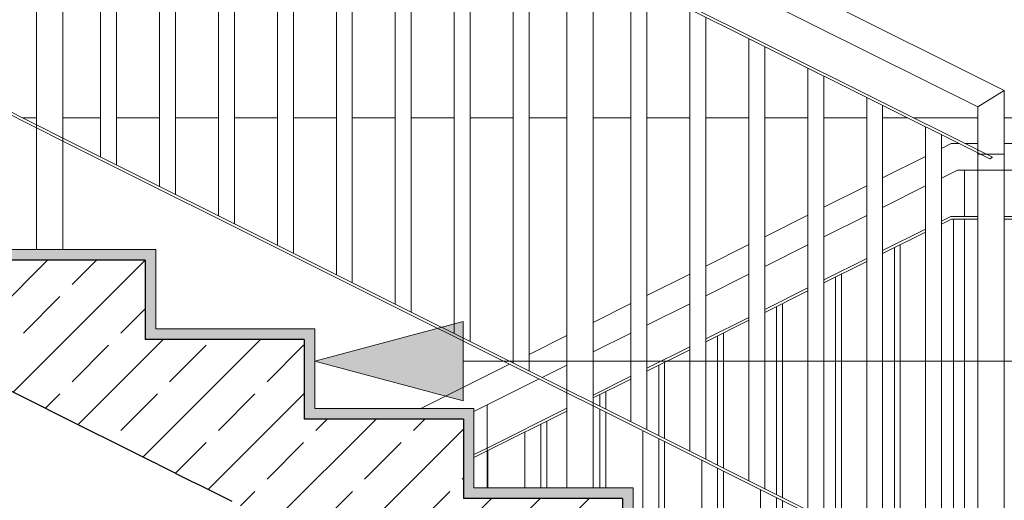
# Model space of a CAD drawing. Header units: centimetres. Extents: x -1103 to 10505, y -997 to 1780.
# Tile 63 of 102: x 9075 to 9261, y 131 to 221. Entities that reach past the tile are written whole.
import ezdxf

# ---------------------------------------------------------------- set-up
doc = ezdxf.new("R2010")
doc.units = ezdxf.units.CM
doc.header["$LTSCALE"] = 0.1
doc.header["$MEASUREMENT"] = 0
doc.linetypes.add('Wipeout_Contour', pattern=[1000, 0, -1000])
for name, color, linetype in [('2_barierki.K_IR', 7, 'Continuous'), ('2_barierki.PW_IR', 7, 'Continuous'), ('2_schody.K_IR', 7, 'Continuous'), ('2_ściany.K_IR', 7, 'Continuous'), ('3_opisy.K_IR', 7, 'Continuous')]:
    doc.layers.add(name, color=color, linetype=linetype)

# ---------------------------------------------------------------- blocks, each defined once
blk = doc.blocks.new('ElemPrzekroju_744_2', base_point=(10358.23, -421.51))
at = {"layer": '2_schody.K_IR', "linetype": 'Continuous', "lineweight": 0, "true_color": 0x000000}
blk.add_hatch(color=18, dxfattribs=at).paths.add_polyline_path([(9190.87, 130.99), (9190.87, 132.99), (9158.87, 132.99), (9158.87, 130.99)])
at = {"layer": '2_schody.K_IR', "color": 7, "linetype": 'Continuous', "lineweight": 15}
for q in [(9160.87, 132.99), (9190.87, 130.99)]:
    blk.add_line((9190.87, 132.99), q, dxfattribs=at)
blk = doc.blocks.new('ElemPrzekroju_745_2', base_point=(10358.23, -421.51))
at = {"layer": '2_schody.K_IR', "linetype": 'Continuous', "lineweight": 0, "true_color": 0x000000}
blk.add_hatch(color=18, dxfattribs=at).paths.add_polyline_path([(9160.87, 145.99), (9160.87, 147.99), (9128.87, 147.99), (9128.87, 145.99)])
at = {"layer": '2_schody.K_IR', "color": 7, "linetype": 'Continuous', "lineweight": 15}
for q in [(9130.87, 147.99), (9160.87, 145.99)]:
    blk.add_line((9160.87, 147.99), q, dxfattribs=at)
blk = doc.blocks.new('ElemPrzekroju_746_2', base_point=(10358.23, -421.51))
at = {"layer": '2_schody.K_IR', "linetype": 'Continuous', "lineweight": 0, "true_color": 0x000000}
blk.add_hatch(color=18, dxfattribs=at).paths.add_polyline_path([(9130.87, 160.99), (9130.87, 162.99), (9098.87, 162.99), (9098.87, 160.99)])
at = {"layer": '2_schody.K_IR', "color": 7, "linetype": 'Continuous', "lineweight": 15}
for q in [(9100.87, 162.99), (9130.87, 160.99)]:
    blk.add_line((9130.87, 162.99), q, dxfattribs=at)
blk = doc.blocks.new('ElemPrzekroju_747_2', base_point=(10358.23, -421.51))
at = {"layer": '2_schody.K_IR', "linetype": 'Continuous', "lineweight": 0, "true_color": 0x000000}
blk.add_hatch(color=18, dxfattribs=at).paths.add_polyline_path([(9100.87, 175.99), (9100.87, 177.99), (9068.87, 177.99), (9068.87, 175.99)])
at = {"layer": '2_schody.K_IR', "color": 7, "linetype": 'Continuous', "lineweight": 15}
for q in [(9070.87, 177.99), (9100.87, 175.99)]:
    blk.add_line((9100.87, 177.99), q, dxfattribs=at)
blk = doc.blocks.new('ElemPrzekroju_752_2', base_point=(10358.23, -421.51))
at = {"color": 254, "linetype": 'Wipeout_Contour', "lineweight": 0, "ltscale": 1176764.668345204}
blk.add_wipeout([(8980.87, 215.99), (8944.15, 215.99), (8987.7, 194.22), (8988.37, 193.88), (8989.05, 193.54), (8995.2, 190.47), (8995.87, 190.13), (8996.55, 189.79), (9002.7, 186.72), (9003.37, 186.38), (9004.05, 186.04), (9010.2, 182.97), (9010.87, 182.63), (9011.77, 182.18), (9019.97, 178.08), (9020.87, 177.63), (9021.77, 177.18), (9029.97, 173.08), (9030.87, 172.63), (9031.77, 172.18), (9039.97, 168.08), (9040.87, 167.63), (9041.55, 167.29), (9047.7, 164.22), (9048.37, 163.88), (9049.05, 163.54), (9055.2, 160.47), (9055.87, 160.13), (9056.55, 159.79), (9062.7, 156.72), (9063.37, 156.38), (9064.05, 156.04), (9070.2, 152.97), (9070.87, 152.63), (9071.77, 152.18), (9079.97, 148.08), (9080.87, 147.63), (9081.77, 147.18), (9089.97, 143.08), (9090.87, 142.63), (9091.77, 142.18), (9099.97, 138.08), (9100.87, 137.63), (9101.55, 137.29), (9107.7, 134.22), (9108.37, 133.88), (9109.05, 133.54), (9115.2, 130.47), (9115.87, 130.13), (9116.55, 129.79), (9122.7, 126.72), (9123.37, 126.38), (9124.05, 126.04), (9130.2, 122.97), (9130.87, 122.63), (9131.55, 122.29), (9137.7, 119.22), (9138.37, 118.88), (9139.05, 118.54), (9145.2, 115.47), (9145.87, 115.13), (9146.55, 114.79), (9152.7, 111.72), (9153.37, 111.38), (9154.05, 111.04), (9160.2, 107.97), (9160.87, 107.63), (9161.55, 107.29), (9167.7, 104.22), (9168.37, 103.88), (9168.6, 103.76), (9170.65, 102.74), (9170.87, 102.63), (9171.32, 102.4), (9175.42, 100.35), (9175.87, 100.13), (9176.32, 99.9), (9180.42, 97.85), (9180.87, 97.63), (9181.1, 97.51), (9183.15, 96.49), (9183.37, 96.38), (9184.05, 96.04), (9190.2, 92.97), (9190.87, 92.63), (9191.55, 92.29), (9197.7, 89.22), (9198.37, 88.88), (9198.6, 88.76), (9200.65, 87.74), (9200.87, 87.63), (9201.32, 87.4), (9205.42, 85.35), (9205.87, 85.13), (9206.32, 84.9), (9210.42, 82.85), (9210.87, 82.63), (9211.1, 82.51), (9213.15, 81.49), (9213.37, 81.38), (9214.05, 81.04), (9220.2, 77.97), (9220.87, 77.63), (9221.77, 77.18), (9229.97, 73.08), (9230.87, 72.63), (9231.77, 72.18), (9239.97, 68.08), (9240.87, 67.63), (9241.77, 67.18), (9248.87, 63.63), (9248.87, 100.99), (9218.87, 100.99), (9218.87, 115.99), (9188.87, 115.99), (9188.87, 130.99), (9158.87, 130.99), (9158.87, 145.99), (9128.87, 145.99), (9128.87, 160.99), (9098.87, 160.99), (9098.87, 175.99), (9068.87, 175.99), (9068.87, 190.99), (9038.87, 190.99), (9038.87, 205.99), (9008.87, 205.99), (9008.87, 220.99), (8980.87, 220.99)], dxfattribs=at).dxf.layer = '2_schody.K_IR'
at = {"layer": '2_schody.K_IR', "linetype": 'Continuous', "lineweight": 0, "true_color": 0x000000}
h = blk.add_hatch(dxfattribs=at)
h.set_pattern_fill('Beton_zbrojony_0002', color=18, style=0, pattern_type=2)
h.set_pattern_definition([(45, (10358.23, -421.512), (-9.19239, 9.19239), []), (45, (10353.634, -416.916), (-9.19239, 9.19239), [9.75, -3.25])])
h.paths.add_polyline_path([(8980.87, 215.99), (8944.15, 215.99), (8987.7, 194.22), (8988.37, 193.88), (8989.05, 193.54), (8995.2, 190.47), (8995.87, 190.13), (8996.55, 189.79), (9002.7, 186.72), (9003.37, 186.38), (9004.05, 186.04), (9010.2, 182.97), (9010.87, 182.63), (9011.77, 182.18), (9019.97, 178.08), (9020.87, 177.63), (9021.77, 177.18), (9029.97, 173.08), (9030.87, 172.63), (9031.77, 172.18), (9039.97, 168.08), (9040.87, 167.63), (9041.55, 167.29), (9047.7, 164.22), (9048.37, 163.88), (9049.05, 163.54), (9055.2, 160.47), (9055.87, 160.13), (9056.55, 159.79), (9062.7, 156.72), (9063.37, 156.38), (9064.05, 156.04), (9070.2, 152.97), (9070.87, 152.63), (9071.77, 152.18), (9079.97, 148.08), (9080.87, 147.63), (9081.77, 147.18), (9089.97, 143.08), (9090.87, 142.63), (9091.77, 142.18), (9099.97, 138.08), (9100.87, 137.63), (9101.55, 137.29), (9107.7, 134.22), (9108.37, 133.88), (9109.05, 133.54), (9115.2, 130.47), (9115.87, 130.13), (9116.55, 129.79), (9122.7, 126.72), (9123.37, 126.38), (9124.05, 126.04), (9130.2, 122.97), (9130.87, 122.63), (9131.55, 122.29), (9137.7, 119.22), (9138.37, 118.88), (9139.05, 118.54), (9145.2, 115.47), (9145.87, 115.13), (9146.55, 114.79), (9152.7, 111.72), (9153.37, 111.38), (9154.05, 111.04), (9160.2, 107.97), (9160.87, 107.63), (9161.55, 107.29), (9167.7, 104.22), (9168.37, 103.88), (9168.6, 103.76), (9170.65, 102.74), (9170.87, 102.63), (9171.32, 102.4), (9175.42, 100.35), (9175.87, 100.13), (9176.32, 99.9), (9180.42, 97.85), (9180.87, 97.63), (9181.1, 97.51), (9183.15, 96.49), (9183.37, 96.38), (9184.05, 96.04), (9190.2, 92.97), (9190.87, 92.63), (9191.55, 92.29), (9197.7, 89.22), (9198.37, 88.88), (9198.6, 88.76), (9200.65, 87.74), (9200.87, 87.63), (9201.32, 87.4), (9205.42, 85.35), (9205.87, 85.13), (9206.32, 84.9), (9210.42, 82.85), (9210.87, 82.63), (9211.1, 82.51), (9213.15, 81.49), (9213.37, 81.38), (9214.05, 81.04), (9220.2, 77.97), (9220.87, 77.63), (9221.77, 77.18), (9229.97, 73.08), (9230.87, 72.63), (9231.77, 72.18), (9239.97, 68.08), (9240.87, 67.63), (9241.77, 67.18), (9248.87, 63.63), (9248.87, 100.99), (9218.87, 100.99), (9218.87, 115.99), (9188.87, 115.99), (9188.87, 130.99), (9158.87, 130.99), (9158.87, 145.99), (9128.87, 145.99), (9128.87, 160.99), (9098.87, 160.99), (9098.87, 175.99), (9068.87, 175.99), (9068.87, 190.99), (9038.87, 190.99), (9038.87, 205.99), (9008.87, 205.99), (9008.87, 220.99), (8980.87, 220.99)])
at = {"layer": '2_schody.K_IR', "color": 7, "linetype": 'Continuous', "lineweight": 30}
for p, q in [((9098.87, 175.99), (9068.87, 175.99)), ((9128.87, 160.99), (9098.87, 160.99)), ((9158.87, 145.99), (9128.87, 145.99)), ((9188.87, 130.99), (9158.87, 130.99))]:
    blk.add_line(p, q, dxfattribs=at)
at = {"layer": '2_schody.K_IR', "color": 7, "linetype": 'Continuous', "lineweight": 30, "flags": 128}
for points in [[(9071.77, 152.18), (9079.97, 148.08), (9080.87, 147.63), (9081.77, 147.18), (9089.97, 143.08), (9090.87, 142.63), (9091.77, 142.18), (9099.97, 138.08), (9100.87, 137.63), (9101.55, 137.29), (9107.7, 134.22), (9108.37, 133.88), (9109.05, 133.54), (9115.2, 130.47)], [(9098.87, 175.99), (9098.87, 162.99), (9098.87, 160.99)], [(9128.87, 160.99), (9128.87, 147.99), (9128.87, 145.99)], [(9158.87, 145.99), (9158.87, 132.99), (9158.87, 130.99)], [(9188.87, 130.99), (9188.87, 117.99), (9188.87, 115.99)]]:
    blk.add_lwpolyline(points, dxfattribs=at)
blk = doc.blocks.new('ElemPrzekroju_957_2', base_point=(10358.23, -421.51))
at = {"layer": '2_schody.K_IR', "linetype": 'Continuous', "lineweight": 0, "true_color": 0x000000}
blk.add_hatch(color=18, dxfattribs=at).paths.add_polyline_path([(9190.87, 130.99), (9188.87, 130.99), (9188.87, 117.99), (9190.87, 117.99)])
at = {"layer": '2_schody.K_IR', "color": 7, "linetype": 'Continuous', "lineweight": 15}
blk.add_line((9190.87, 130.99), (9190.87, 117.99), dxfattribs=at)
blk = doc.blocks.new('ElemPrzekroju_958_2', base_point=(10358.23, -421.51))
at = {"layer": '2_schody.K_IR', "linetype": 'Continuous', "lineweight": 0, "true_color": 0x000000}
blk.add_hatch(color=18, dxfattribs=at).paths.add_polyline_path([(9160.87, 145.99), (9158.87, 145.99), (9158.87, 132.99), (9160.87, 132.99)])
at = {"layer": '2_schody.K_IR', "color": 7, "linetype": 'Continuous', "lineweight": 15}
blk.add_line((9160.87, 145.99), (9160.87, 132.99), dxfattribs=at)
blk = doc.blocks.new('ElemPrzekroju_959_2', base_point=(10358.23, -421.51))
at = {"layer": '2_schody.K_IR', "linetype": 'Continuous', "lineweight": 0, "true_color": 0x000000}
blk.add_hatch(color=18, dxfattribs=at).paths.add_polyline_path([(9130.87, 160.99), (9128.87, 160.99), (9128.87, 147.99), (9130.87, 147.99)])
at = {"layer": '2_schody.K_IR', "color": 7, "linetype": 'Continuous', "lineweight": 15}
blk.add_line((9130.87, 160.99), (9130.87, 147.99), dxfattribs=at)
blk = doc.blocks.new('ElemPrzekroju_960_2', base_point=(10358.23, -421.51))
at = {"layer": '2_schody.K_IR', "linetype": 'Continuous', "lineweight": 0, "true_color": 0x000000}
blk.add_hatch(color=18, dxfattribs=at).paths.add_polyline_path([(9100.87, 175.99), (9098.87, 175.99), (9098.87, 162.99), (9100.87, 162.99)])
at = {"layer": '2_schody.K_IR', "color": 7, "linetype": 'Continuous', "lineweight": 15}
blk.add_line((9100.87, 175.99), (9100.87, 162.99), dxfattribs=at)
blk = doc.blocks.new('ElemPrzekroju_1025_2', base_point=(10358.23, -421.51))
at = {"layer": '2_ściany.K_IR', "color": 7, "linetype": 'Continuous', "lineweight": 13}
for p, q in [((9075.77, 202.82), (9078.37, 202.82)), ((9083.37, 202.82), (9090.48, 202.82)), ((9093.48, 202.82), (9101.59, 202.82)), ((9104.59, 202.82), (9112.71, 202.82)), ((9115.71, 202.82), (9123.82, 202.82)), ((9126.82, 202.82), (9134.93, 202.82)), ((9137.93, 202.82), (9146.04, 202.82)), ((9149.04, 202.82), (9157.15, 202.82)), ((9160.15, 202.82), (9168.26, 202.82)), ((9171.26, 202.82), (9178.37, 202.82)), ((9183.37, 202.82), (9190.48, 202.82)), ((9193.48, 202.82), (9201.59, 202.82)), ((9204.59, 202.82), (9212.71, 202.82)), ((9215.71, 202.82), (9223.82, 202.82)), ((9226.82, 202.82), (9234.93, 202.82)), ((9237.93, 202.82), (9242.65, 202.82)), ((9243.77, 202.82), (9255.87, 202.82)), ((9260.87, 202.82), (9425.87, 202.82))]:
    blk.add_line(p, q, dxfattribs=at)
blk = doc.blocks.new('ElemPrzekroju_1132_2', base_point=(10358.23, -421.51))
at = {"layer": '2_barierki.PW_IR', "color": 7, "linetype": 'Continuous', "lineweight": 0}
for p, q in [((9260.87, 197.99), (9291.92, 197.99)), ((9260.87, 192.99), (9289.42, 192.99)), ((9289.42, 192.99), (9291.92, 192.99))]:
    blk.add_line(p, q, dxfattribs=at)
blk = doc.blocks.new('ElemPrzekroju_1134_2', base_point=(10358.23, -421.51))
at = {"layer": '2_barierki.PW_IR', "color": 7, "linetype": 'Continuous', "lineweight": 0}
for p, q in [((9260.87, 184.24), (9289.42, 184.24)), ((9289.42, 184.24), (9291.92, 184.24)), ((9291.92, 184.24), (9291.92, 183.74)), ((9260.87, 183.74), (9289.42, 183.74)), ((9289.42, 183.74), (9291.92, 183.74))]:
    blk.add_line(p, q, dxfattribs=at)
blk = doc.blocks.new('ElemPrzekroju_1734_2', base_point=(10358.23, -421.51))
at = {"layer": '2_barierki.K_IR', "color": 7, "linetype": 'Continuous', "lineweight": 0}
for p, q in [((9249.04, 197.07), (9250.87, 197.99)), ((9250.87, 197.99), (9252.31, 197.99)), ((9253.43, 197.99), (9255.87, 197.99)), ((9237.93, 191.52), (9246.04, 195.57)), ((9249.04, 191.48), (9252.05, 192.99)), ((9252.05, 192.99), (9255.87, 192.99)), ((9226.82, 185.96), (9234.93, 190.02)), ((9237.93, 185.93), (9246.04, 189.98)), ((9215.71, 180.4), (9223.82, 184.46)), ((9226.82, 180.37), (9234.93, 184.43)), ((9204.59, 174.85), (9212.71, 178.9)), ((9215.71, 174.81), (9223.82, 178.87)), ((9193.48, 169.29), (9201.59, 173.35)), ((9204.59, 169.26), (9212.71, 173.31)), ((9183.37, 164.24), (9190.48, 167.79)), ((9193.48, 163.7), (9201.59, 167.76)), ((9171.26, 158.18), (9178.37, 161.74)), ((9183.37, 158.65), (9190.48, 162.2)), ((9150.87, 147.99), (9167.59, 156.35)), ((9168.15, 156.63), (9168.26, 156.68)), ((9173.74, 153.83), (9178.37, 156.15)), ((9163.38, 148.65), (9173.18, 153.55)), ((9160.87, 147.4), (9163.38, 148.65))]:
    blk.add_line(p, q, dxfattribs=at)
blk = doc.blocks.new('ElemPrzekroju_1736_2', base_point=(10358.23, -421.51))
at = {"layer": '2_barierki.K_IR', "color": 7, "linetype": 'Continuous', "lineweight": 0}
for p, q in [((9249.04, 183.35), (9250.81, 184.24)), ((9250.81, 184.24), (9255.87, 184.24)), ((9249.04, 182.79), (9250.93, 183.74)), ((9250.93, 183.74), (9255.87, 183.74)), ((9237.93, 177.79), (9246.04, 181.85)), ((9237.93, 177.24), (9246.04, 181.29)), ((9226.82, 172.24), (9234.93, 176.29)), ((9226.82, 171.68), (9234.93, 175.74)), ((9215.71, 166.68), (9223.82, 170.74)), ((9215.71, 166.12), (9223.82, 170.18)), ((9204.59, 161.13), (9212.71, 165.18)), ((9204.59, 160.57), (9212.71, 164.62)), ((9193.48, 155.57), (9201.59, 159.63)), ((9193.48, 155.01), (9201.59, 159.07)), ((9183.37, 150.52), (9190.48, 154.07)), ((9183.37, 149.96), (9190.48, 153.51)), ((9163.38, 140.52), (9178.37, 148.02)), ((9163.38, 139.96), (9178.37, 147.46)), ((9160.87, 139.27), (9163.38, 140.52)), ((9160.87, 138.71), (9163.38, 139.96))]:
    blk.add_line(p, q, dxfattribs=at)
blk = doc.blocks.new('ElemPrzekroju_1737_2', base_point=(10358.23, -421.51))
at = {"layer": '2_barierki.K_IR', "color": 7, "linetype": 'Continuous', "lineweight": 0}
for p, q in [((9260.87, 195.99), (9260.87, 207.99)), ((9255.87, 196.77), (9255.87, 204.9)), ((9255.87, 196.21), (9255.87, 196.77)), ((9255.87, 195.99), (9255.87, 196.21)), ((9255.87, 192.99), (9260.87, 192.99))]:
    blk.add_line(p, q, dxfattribs=at)
blk = doc.blocks.new('ElemPrzekroju_1738_2', base_point=(10358.23, -421.51))
at = {"layer": '2_barierki.K_IR', "color": 7, "linetype": 'Continuous', "lineweight": 0}
for p, q in [((9260.87, 207.99), (8980.87, 347.99)), ((9255.87, 204.9), (9183.37, 241.15)), ((9255.87, 204.9), (9260.87, 207.99))]:
    blk.add_line(p, q, dxfattribs=at)
blk = doc.blocks.new('ElemPrzekroju_1739_2', base_point=(10358.23, -421.51))
at = {"layer": '2_barierki.K_IR', "color": 7, "linetype": 'Continuous', "lineweight": 0}
for p, q in [((9078.37, 200.96), (8980.76, 249.76)), ((9078.37, 201.52), (8980.98, 250.21)), ((9083.37, 199.02), (9078.37, 201.52)), ((9083.37, 198.46), (9078.37, 200.96)), ((9178.37, 151.52), (9083.37, 199.02)), ((9178.37, 150.96), (9083.37, 198.46)), ((9183.37, 149.02), (9178.37, 151.52)), ((9183.37, 148.46), (9178.37, 150.96)), ((9255.87, 112.77), (9183.37, 149.02)), ((9255.87, 112.21), (9183.37, 148.46))]:
    blk.add_line(p, q, dxfattribs=at)
blk = doc.blocks.new('ElemPrzekroju_1740_2', base_point=(10358.23, -421.51))
at = {"layer": '2_barierki.K_IR', "color": 7, "linetype": 'Continuous', "lineweight": 0}
for p, q in [((9255.87, 196.77), (9183.37, 233.02)), ((9255.87, 196.21), (9183.37, 232.46)), ((9258.62, 195.39), (9255.87, 196.77)), ((9258.12, 195.08), (9255.87, 196.21)), ((9258.12, 195.08), (9258.62, 195.39))]:
    blk.add_line(p, q, dxfattribs=at)
blk = doc.blocks.new('ElemPrzekroju_1749_2', base_point=(10358.23, -421.51))
at = {"layer": '2_barierki.K_IR', "color": 7, "linetype": 'Continuous', "lineweight": 0}
for p, q in [((9160.87, 147.43), (9163.38, 148.68)), ((9163.38, 148.65), (9163.38, 148.68)), ((9163.38, 140.52), (9163.38, 148.65)), ((9163.38, 139.96), (9163.38, 140.52)), ((9163.38, 132.99), (9163.38, 139.96)), ((9158.38, 54.02), (9158.38, 108.87)), ((9163.38, 56.52), (9163.38, 106.37)), ((9163.38, 55.96), (9163.38, 56.52)), ((9163.38, 42.99), (9163.38, 55.96)), ((9158.38, 53.46), (9158.38, 54.02)), ((9158.38, 40.99), (9158.38, 53.46)), ((9158.38, 40.99), (9160.87, 40.99))]:
    blk.add_line(p, q, dxfattribs=at)
blk = doc.blocks.new('ElemPrzekroju_1758_2', base_point=(10358.23, -421.51))
at = {"layer": '2_barierki.K_IR', "color": 7, "linetype": 'Continuous', "lineweight": 0}
for p, q in [((9173.49, 132.99), (9173.49, 145.02)), ((9170.49, 132.99), (9170.49, 143.52)), ((9170.49, 60.08), (9170.49, 102.82)), ((9173.49, 61.58), (9173.49, 101.32))]:
    blk.add_line(p, q, dxfattribs=at)
blk = doc.blocks.new('ElemPrzekroju_1759_2', base_point=(10358.23, -421.51))
at = {"layer": '2_barierki.K_IR', "color": 7, "linetype": 'Continuous', "lineweight": 0}
for p, q in [((9184.6, 148.4), (9184.6, 150.57)), ((9184.6, 132.99), (9184.6, 147.84)), ((9181.6, 65.63), (9181.6, 97.26)), ((9184.6, 67.13), (9184.6, 95.76))]:
    blk.add_line(p, q, dxfattribs=at)
blk = doc.blocks.new('ElemPrzekroju_1760_2', base_point=(10358.23, -421.51))
at = {"layer": '2_barierki.K_IR', "color": 7, "linetype": 'Continuous', "lineweight": 0}
for p, q in [((9195.71, 142.85), (9195.71, 156.13)), ((9192.71, 117.99), (9192.71, 143.79)), ((9195.71, 117.99), (9195.71, 142.29)), ((9192.71, 71.19), (9192.71, 91.71)), ((9195.71, 72.69), (9195.71, 90.21))]:
    blk.add_line(p, q, dxfattribs=at)
blk = doc.blocks.new('ElemPrzekroju_1761_2', base_point=(10358.23, -421.51))
at = {"layer": '2_barierki.K_IR', "color": 7, "linetype": 'Continuous', "lineweight": 0}
for p, q in [((9206.82, 137.29), (9206.82, 161.68)), ((9203.82, 117.99), (9203.82, 138.23)), ((9206.82, 117.99), (9206.82, 136.73)), ((9203.82, 76.74), (9203.82, 86.15)), ((9206.82, 78.24), (9206.82, 84.65))]:
    blk.add_line(p, q, dxfattribs=at)
blk = doc.blocks.new('ElemPrzekroju_1762_2', base_point=(10358.23, -421.51))
at = {"layer": '2_barierki.K_IR', "color": 7, "linetype": 'Continuous', "lineweight": 0}
for p, q in [((9217.93, 131.74), (9217.93, 167.24)), ((9214.93, 117.99), (9214.93, 132.68)), ((9217.93, 117.99), (9217.93, 131.18))]:
    blk.add_line(p, q, dxfattribs=at)
blk = doc.blocks.new('ElemPrzekroju_1763_2', base_point=(10358.23, -421.51))
at = {"layer": '2_barierki.K_IR', "color": 7, "linetype": 'Continuous', "lineweight": 0}
for p, q in [((9229.04, 126.18), (9229.04, 172.79)), ((9226.04, 102.99), (9226.04, 127.12)), ((9229.04, 102.99), (9229.04, 125.62))]:
    blk.add_line(p, q, dxfattribs=at)
blk = doc.blocks.new('ElemPrzekroju_1764_2', base_point=(10358.23, -421.51))
at = {"layer": '2_barierki.K_IR', "color": 7, "linetype": 'Continuous', "lineweight": 0}
for p, q in [((9240.15, 120.63), (9240.15, 178.35)), ((9237.15, 102.99), (9237.15, 121.57)), ((9240.15, 102.99), (9240.15, 120.07))]:
    blk.add_line(p, q, dxfattribs=at)
blk = doc.blocks.new('ElemPrzekroju_1765_2', base_point=(10358.23, -421.51))
at = {"layer": '2_barierki.K_IR', "color": 7, "linetype": 'Continuous', "lineweight": 0}
for p, q in [((9251.27, 115.07), (9251.27, 183.74)), ((9248.27, 102.99), (9248.27, 116.01)), ((9251.27, 100.24), (9251.27, 114.51))]:
    blk.add_line(p, q, dxfattribs=at)
blk = doc.blocks.new('ElemPrzekroju_1766_2', base_point=(10358.23, -421.51))
at = {"layer": '2_barierki.K_IR', "color": 7, "linetype": 'Continuous', "lineweight": 0}
for p, q in [((9178.37, 243.68), (9183.37, 241.18)), ((9178.37, 243.65), (9178.37, 243.68)), ((9178.37, 235.52), (9178.37, 243.65)), ((9183.37, 241.15), (9183.37, 241.18)), ((9183.37, 233.02), (9183.37, 241.15)), ((9178.37, 234.96), (9178.37, 235.52)), ((9178.37, 151.52), (9178.37, 234.96)), ((9183.37, 232.46), (9183.37, 233.02)), ((9183.37, 149.02), (9183.37, 232.46)), ((9178.37, 150.96), (9178.37, 151.52)), ((9178.37, 132.99), (9178.37, 150.96)), ((9183.37, 148.46), (9183.37, 149.02)), ((9183.37, 132.99), (9183.37, 148.46))]:
    blk.add_line(p, q, dxfattribs=at)
blk = doc.blocks.new('ElemPrzekroju_1767_2', base_point=(10358.23, -421.51))
at = {"layer": '2_barierki.K_IR', "color": 7, "linetype": 'Continuous', "lineweight": 0}
for p, q in [((9246.04, 117.68), (9246.04, 201.12)), ((9249.04, 116.18), (9249.04, 199.62))]:
    blk.add_line(p, q, dxfattribs=at)
blk = doc.blocks.new('ElemPrzekroju_1768_2', base_point=(10358.23, -421.51))
at = {"layer": '2_barierki.K_IR', "color": 7, "linetype": 'Continuous', "lineweight": 0}
for p, q in [((9234.93, 123.24), (9234.93, 206.68)), ((9237.93, 121.74), (9237.93, 205.18))]:
    blk.add_line(p, q, dxfattribs=at)
blk = doc.blocks.new('ElemPrzekroju_1769_2', base_point=(10358.23, -421.51))
at = {"layer": '2_barierki.K_IR', "color": 7, "linetype": 'Continuous', "lineweight": 0}
for p, q in [((9223.82, 128.79), (9223.82, 212.24)), ((9226.82, 127.29), (9226.82, 210.74))]:
    blk.add_line(p, q, dxfattribs=at)
blk = doc.blocks.new('ElemPrzekroju_1770_2', base_point=(10358.23, -421.51))
at = {"layer": '2_barierki.K_IR', "color": 7, "linetype": 'Continuous', "lineweight": 0}
for p, q in [((9212.71, 134.35), (9212.71, 217.79)), ((9215.71, 132.85), (9215.71, 216.29))]:
    blk.add_line(p, q, dxfattribs=at)
blk = doc.blocks.new('ElemPrzekroju_1771_2', base_point=(10358.23, -421.51))
at = {"layer": '2_barierki.K_IR', "color": 7, "linetype": 'Continuous', "lineweight": 0}
for p, q in [((9201.59, 139.91), (9201.59, 223.35)), ((9204.59, 138.41), (9204.59, 221.85))]:
    blk.add_line(p, q, dxfattribs=at)
blk = doc.blocks.new('ElemPrzekroju_1772_2', base_point=(10358.23, -421.51))
at = {"layer": '2_barierki.K_IR', "color": 7, "linetype": 'Continuous', "lineweight": 0}
for p, q in [((9190.48, 145.46), (9190.48, 228.9)), ((9193.48, 143.96), (9193.48, 227.4))]:
    blk.add_line(p, q, dxfattribs=at)
blk = doc.blocks.new('ElemPrzekroju_1773_2', base_point=(10358.23, -421.51))
at = {"layer": '2_barierki.K_IR', "color": 7, "linetype": 'Continuous', "lineweight": 0}
for p, q in [((9078.37, 293.68), (9083.37, 291.18)), ((9078.37, 293.65), (9078.37, 293.68)), ((9078.37, 285.52), (9078.37, 293.65)), ((9083.37, 291.15), (9083.37, 291.18)), ((9083.37, 283.02), (9083.37, 291.15)), ((9078.37, 284.96), (9078.37, 285.52)), ((9078.37, 201.52), (9078.37, 284.96)), ((9083.37, 282.46), (9083.37, 283.02)), ((9083.37, 199.02), (9083.37, 282.46)), ((9078.37, 200.96), (9078.37, 201.52)), ((9078.37, 177.99), (9078.37, 200.96)), ((9083.37, 198.46), (9083.37, 199.02)), ((9083.37, 177.99), (9083.37, 198.46))]:
    blk.add_line(p, q, dxfattribs=at)
blk = doc.blocks.new('ElemPrzekroju_1774_2', base_point=(10358.23, -421.51))
at = {"layer": '2_barierki.K_IR', "color": 7, "linetype": 'Continuous', "lineweight": 0}
for p, q in [((9168.26, 156.57), (9168.26, 240.01)), ((9171.26, 155.07), (9171.26, 238.51))]:
    blk.add_line(p, q, dxfattribs=at)
blk = doc.blocks.new('ElemPrzekroju_1775_2', base_point=(10358.23, -421.51))
at = {"layer": '2_barierki.K_IR', "color": 7, "linetype": 'Continuous', "lineweight": 0}
for p, q in [((9157.15, 162.13), (9157.15, 245.57)), ((9160.15, 160.63), (9160.15, 244.07))]:
    blk.add_line(p, q, dxfattribs=at)
blk = doc.blocks.new('ElemPrzekroju_1776_2', base_point=(10358.23, -421.51))
at = {"layer": '2_barierki.K_IR', "color": 7, "linetype": 'Continuous', "lineweight": 0}
for p, q in [((9146.04, 167.68), (9146.04, 251.12)), ((9149.04, 166.18), (9149.04, 249.62))]:
    blk.add_line(p, q, dxfattribs=at)
blk = doc.blocks.new('ElemPrzekroju_1777_2', base_point=(10358.23, -421.51))
at = {"layer": '2_barierki.K_IR', "color": 7, "linetype": 'Continuous', "lineweight": 0}
for p, q in [((9134.93, 173.24), (9134.93, 256.68)), ((9137.93, 171.74), (9137.93, 255.18))]:
    blk.add_line(p, q, dxfattribs=at)
blk = doc.blocks.new('ElemPrzekroju_1778_2', base_point=(10358.23, -421.51))
at = {"layer": '2_barierki.K_IR', "color": 7, "linetype": 'Continuous', "lineweight": 0}
for p, q in [((9123.82, 178.79), (9123.82, 262.24)), ((9126.82, 177.29), (9126.82, 260.74))]:
    blk.add_line(p, q, dxfattribs=at)
blk = doc.blocks.new('ElemPrzekroju_1779_2', base_point=(10358.23, -421.51))
at = {"layer": '2_barierki.K_IR', "color": 7, "linetype": 'Continuous', "lineweight": 0}
for p, q in [((9112.71, 184.35), (9112.71, 267.79)), ((9115.71, 182.85), (9115.71, 266.29))]:
    blk.add_line(p, q, dxfattribs=at)
blk = doc.blocks.new('ElemPrzekroju_1780_2', base_point=(10358.23, -421.51))
at = {"layer": '2_barierki.K_IR', "color": 7, "linetype": 'Continuous', "lineweight": 0}
for p, q in [((9101.59, 189.91), (9101.59, 273.35)), ((9104.59, 188.41), (9104.59, 271.85))]:
    blk.add_line(p, q, dxfattribs=at)
blk = doc.blocks.new('ElemPrzekroju_1781_2', base_point=(10358.23, -421.51))
at = {"layer": '2_barierki.K_IR', "color": 7, "linetype": 'Continuous', "lineweight": 0}
for p, q in [((9090.48, 195.46), (9090.48, 278.9)), ((9093.48, 193.96), (9093.48, 277.4))]:
    blk.add_line(p, q, dxfattribs=at)
blk = doc.blocks.new('ElemPrzekroju_1791_2', base_point=(10358.23, -421.51))
at = {"layer": '2_barierki.K_IR', "color": 7, "linetype": 'Continuous', "lineweight": 0}
for p, q in [((9255.87, 195.99), (9260.87, 195.99)), ((9255.87, 112.77), (9255.87, 195.99)), ((9260.87, 91.02), (9260.87, 195.99)), ((9255.87, 112.21), (9255.87, 112.77)), ((9255.87, 92.2), (9255.87, 112.21)), ((9255.87, 92.2), (9260.87, 91.02))]:
    blk.add_line(p, q, dxfattribs=at)
blk = doc.blocks.new('ElemPrzekroju_1878_2', base_point=(10358.23, -421.51))
at = {"layer": '2_barierki.K_IR', "color": 7, "linetype": 'Continuous', "lineweight": 0}
for p, q in [((9163.48, 132.99), (9163.48, 140.01)), ((9163.48, 56.57), (9163.48, 106.32))]:
    blk.add_line(p, q, dxfattribs=at)
blk = doc.blocks.new('ElemPrzekroju_1879_2', base_point=(10358.23, -421.51))
at = {"layer": '2_barierki.K_IR', "color": 7, "linetype": 'Continuous', "lineweight": 0}
for p, q in [((9174.59, 132.99), (9174.59, 145.57)), ((9174.59, 62.13), (9174.59, 100.77))]:
    blk.add_line(p, q, dxfattribs=at)
blk = doc.blocks.new('ElemPrzekroju_1880_2', base_point=(10358.23, -421.51))
at = {"layer": '2_barierki.K_IR', "color": 7, "linetype": 'Continuous', "lineweight": 0}
for p, q in [((9185.71, 147.85), (9185.71, 151.12)), ((9185.71, 132.99), (9185.71, 147.29)), ((9185.71, 67.68), (9185.71, 95.21))]:
    blk.add_line(p, q, dxfattribs=at)
blk = doc.blocks.new('ElemPrzekroju_1881_2', base_point=(10358.23, -421.51))
at = {"layer": '2_barierki.K_IR', "color": 7, "linetype": 'Continuous', "lineweight": 0}
for p, q in [((9196.82, 142.29), (9196.82, 156.68)), ((9196.82, 117.99), (9196.82, 141.74)), ((9196.82, 73.24), (9196.82, 89.65))]:
    blk.add_line(p, q, dxfattribs=at)
blk = doc.blocks.new('ElemPrzekroju_1882_2', base_point=(10358.23, -421.51))
at = {"layer": '2_barierki.K_IR', "color": 7, "linetype": 'Continuous', "lineweight": 0}
for p, q in [((9207.93, 136.74), (9207.93, 162.24)), ((9207.93, 117.99), (9207.93, 136.18)), ((9207.93, 78.79), (9207.93, 84.1))]:
    blk.add_line(p, q, dxfattribs=at)
blk = doc.blocks.new('ElemPrzekroju_1883_2', base_point=(10358.23, -421.51))
at = {"layer": '2_barierki.K_IR', "color": 7, "linetype": 'Continuous', "lineweight": 0}
for p, q in [((9219.04, 131.18), (9219.04, 167.79)), ((9219.04, 117.99), (9219.04, 130.62))]:
    blk.add_line(p, q, dxfattribs=at)
blk = doc.blocks.new('ElemPrzekroju_1884_2', base_point=(10358.23, -421.51))
at = {"layer": '2_barierki.K_IR', "color": 7, "linetype": 'Continuous', "lineweight": 0}
for p, q in [((9230.15, 125.63), (9230.15, 173.35)), ((9230.15, 102.99), (9230.15, 125.07))]:
    blk.add_line(p, q, dxfattribs=at)
blk = doc.blocks.new('ElemPrzekroju_1885_2', base_point=(10358.23, -421.51))
at = {"layer": '2_barierki.K_IR', "color": 7, "linetype": 'Continuous', "lineweight": 0}
for p, q in [((9241.26, 120.07), (9241.26, 178.9)), ((9241.26, 102.99), (9241.26, 119.51))]:
    blk.add_line(p, q, dxfattribs=at)
blk = doc.blocks.new('ElemPrzekroju_1902_2', base_point=(10358.23, -421.51))
at = {"layer": '2_barierki.K_IR', "color": 7, "linetype": 'Continuous', "lineweight": 0}
for p, q in [((9253.37, 184.24), (9253.37, 192.99)), ((9253.37, 114.02), (9253.37, 183.74)), ((9253.37, 100.24), (9253.37, 113.46)), ((9253.37, 87.99), (9253.37, 99.74))]:
    blk.add_line(p, q, dxfattribs=at)
blk = doc.blocks.new('Polilinia_7_2', base_point=(10209.99, 156.91))
at = {"layer": '3_opisy.K_IR', "linetype": 'Continuous', "lineweight": 0, "true_color": 0x000000}
blk.add_hatch(color=18, dxfattribs=at).paths.add_polyline_path([(9130.87, 156.91), (9158.86, 149.41), (9158.86, 164.41)])
at = {"layer": '3_opisy.K_IR', "color": 7, "linetype": 'Continuous', "lineweight": 15}
for p, q in [((9130.87, 156.91), (9158.86, 164.41)), ((9158.86, 164.41), (9158.86, 149.41)), ((9130.87, 156.91), (9158.86, 149.41))]:
    blk.add_line(p, q, dxfattribs=at)
at = {"layer": '3_opisy.K_IR', "color": 7, "linetype": 'Continuous', "lineweight": 15, "flags": 128}
blk.add_lwpolyline([(10209.99, 156.91), (9728.24, 156.91), (9158.86, 156.91)], dxfattribs=at)

msp = doc.modelspace()

# ---------------------------------------------------------------- block references
at = {"layer": '2_barierki.K_IR', "lineweight": 0}
for name in ['ElemPrzekroju_1737_2', 'ElemPrzekroju_1791_2', 'ElemPrzekroju_1902_2']:
    msp.add_blockref(name, (10358.23, -421.51), dxfattribs=at)
at = {"layer": '2_barierki.PW_IR', "lineweight": 0}
for name in ['ElemPrzekroju_1132_2', 'ElemPrzekroju_1134_2']:
    msp.add_blockref(name, (10358.23, -421.51), dxfattribs=at)
at = {"layer": '2_schody.K_IR', "lineweight": 0}
for name in ['ElemPrzekroju_747_2', 'ElemPrzekroju_746_2', 'ElemPrzekroju_745_2', 'ElemPrzekroju_744_2']:
    msp.add_blockref(name, (10358.23, -421.51), dxfattribs=at)

# ---------------------------------------------------------------- next in the draw order: block references
msp.add_blockref('ElemPrzekroju_752_2', (10358.23, -421.51), dxfattribs=at)

# ---------------------------------------------------------------- next in the draw order: block references
at = {"layer": '2_barierki.K_IR', "lineweight": 0}
for name in ['ElemPrzekroju_1738_2', 'ElemPrzekroju_1740_2', 'ElemPrzekroju_1773_2', 'ElemPrzekroju_1781_2', 'ElemPrzekroju_1780_2', 'ElemPrzekroju_1779_2', 'ElemPrzekroju_1778_2', 'ElemPrzekroju_1777_2', 'ElemPrzekroju_1776_2', 'ElemPrzekroju_1739_2', 'ElemPrzekroju_1775_2', 'ElemPrzekroju_1766_2', 'ElemPrzekroju_1774_2', 'ElemPrzekroju_1772_2', 'ElemPrzekroju_1771_2', 'ElemPrzekroju_1770_2', 'ElemPrzekroju_1769_2', 'ElemPrzekroju_1768_2', 'ElemPrzekroju_1767_2', 'ElemPrzekroju_1734_2', 'ElemPrzekroju_1736_2', 'ElemPrzekroju_1765_2', 'ElemPrzekroju_1764_2', 'ElemPrzekroju_1885_2', 'ElemPrzekroju_1763_2', 'ElemPrzekroju_1884_2', 'ElemPrzekroju_1762_2', 'ElemPrzekroju_1883_2', 'ElemPrzekroju_1761_2', 'ElemPrzekroju_1882_2', 'ElemPrzekroju_1760_2', 'ElemPrzekroju_1881_2', 'ElemPrzekroju_1759_2', 'ElemPrzekroju_1880_2', 'ElemPrzekroju_1749_2', 'ElemPrzekroju_1758_2', 'ElemPrzekroju_1879_2', 'ElemPrzekroju_1878_2']:
    msp.add_blockref(name, (10358.23, -421.51), dxfattribs=at)
at = {"layer": '2_schody.K_IR', "lineweight": 0}
for name in ['ElemPrzekroju_960_2', 'ElemPrzekroju_959_2', 'ElemPrzekroju_958_2', 'ElemPrzekroju_957_2']:
    msp.add_blockref(name, (10358.23, -421.51), dxfattribs=at)
at = {"layer": '2_ściany.K_IR', "lineweight": 0}
msp.add_blockref('ElemPrzekroju_1025_2', (10358.23, -421.51), dxfattribs=at)
at = {"layer": '3_opisy.K_IR', "color": 7, "linetype": 'Continuous', "lineweight": 15}
msp.add_blockref('Polilinia_7_2', (10209.99, 156.91), dxfattribs=at)

doc.saveas('drawing.dxf')
